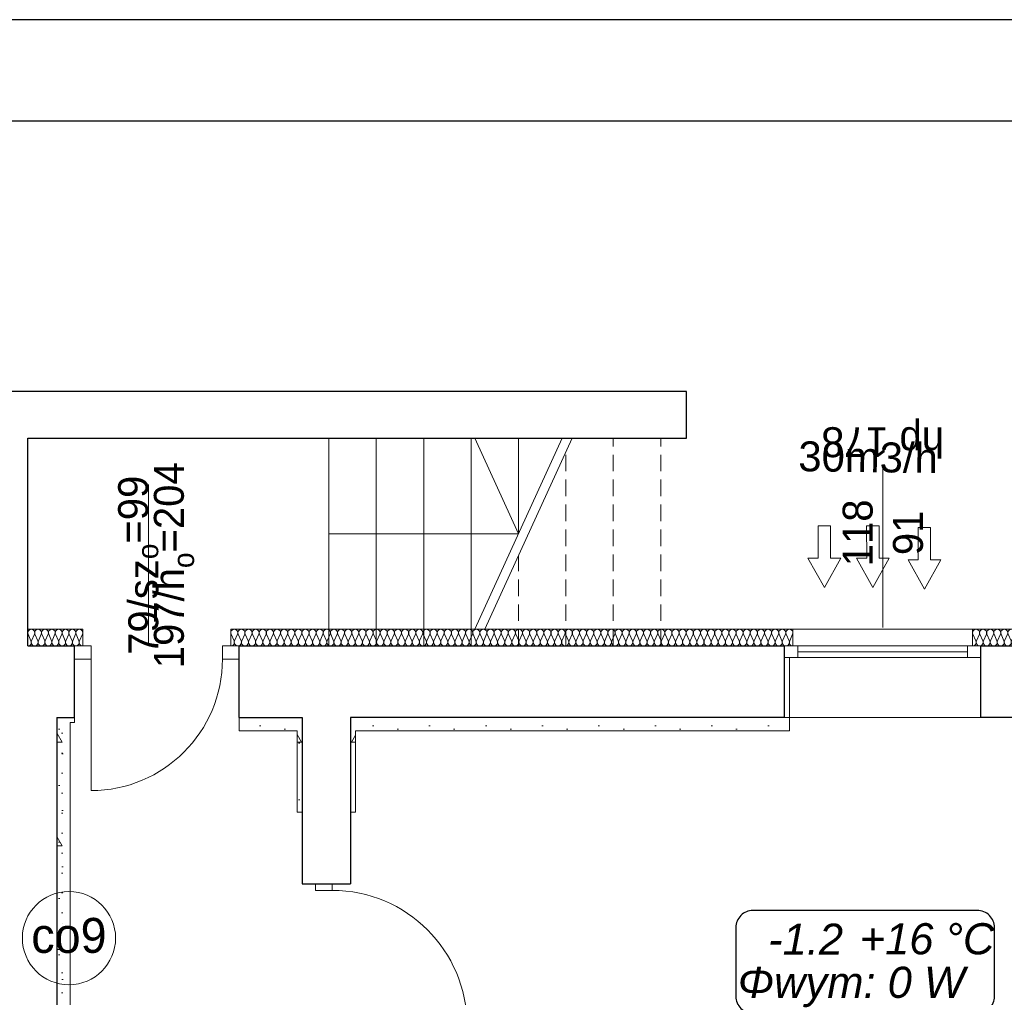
# Model space of a CAD drawing. Header units: millimetres. Extents: x -17429 to 155243, y -2908 to 188569.
# Tile 6 of 113: x -10635 to -4715, y 20913 to 26792. Entities that reach past the tile are written whole.
import ezdxf
from ezdxf.lldxf.tags import DXFTag

# ---------------------------------------------------------------- set-up
doc = ezdxf.new("R2010")
doc.units = ezdxf.units.MM
doc.header["$MEASUREMENT"] = 0
doc.linetypes.add('Krawędzie ukryte', pattern=[150, 100, -50])
doc.layers.get('0').update_dxf_attribs({"lineweight": 5})
for name, color, linetype in [('#opisy', 7, 'Continuous'), ('#podkład', 252, 'Continuous'), ('_TABELA', 7, 'Continuous'), ('Arch ocieplenie', 252, 'Continuous'), ('IS_Grafika', 7, 'SOLID'), ('IS_Text_Konstrukcji', 7, 'Continuous')]:
    doc.layers.add(name, color=color, linetype=linetype)
for name, color, linetype, lineweight in [('#piony', 7, 'Continuous', 5), ('Arch ocieplenie_Nr_Pióra__21', 252, 'Continuous', 13), ('INWENT OPISY_Nr_Pióra__21', 252, 'Continuous', 13), ('INWENT. DRZWI_Nr_Pióra__21', 7, 'Continuous', 13), ('INWENT. OKNA_Nr_Pióra__5', 7, 'Continuous', 13), ('INWENT.ŚCIANY_Nr_Pióra__1', 252, 'Continuous', 25), ('INWENT.ŚCIANY_Nr_Pióra__21', 7, 'Continuous', 13), ('Istniejące schody_Nr_Pióra__21', 7, 'Continuous', 13)]:
    doc.layers.add(name, color=color, linetype=linetype, lineweight=lineweight)
doc.layers.add('arch izolacje_Nr_Pióra__3', color=7, linetype='Continuous', lineweight=13, true_color=0xff6600)
doc.layers.add('Arch ocieplenie_Nr_Pióra__22', color=7, linetype='Continuous', lineweight=9, true_color=0x7f7f7f)
doc.styles.add('ARIAL', font='arial.ttf', dxfattribs={"width": 0.75})
doc.styles.add('GENERATED_STYLE_2', font='txt')
doc.styles.add('MtXpl_Arial', font='txt', dxfattribs={"height": 0.2})
doc.styles.get("Standard").update_dxf_attribs({"font": 'arial.ttf', "bigfont": 'BIGFONT.SHX'})
tags = doc.linetypes.add('SOLID', pattern=[10, 10, 0]).pattern_tags.tags
tags[6:7] = [DXFTag(74, 4), DXFTag(75, 0), DXFTag(340, '0'), DXFTag(46, 0.0), DXFTag(50, 0.0), DXFTag(44, 0.0), DXFTag(45, 0.0)]
tags[4:5] = [DXFTag(74, 4), DXFTag(75, 0), DXFTag(340, '0'), DXFTag(46, 0.0), DXFTag(50, 0.0), DXFTag(44, 0.0), DXFTag(45, 0.0)]
pattern_1 = [(0, (0, 0), (0, 623.538), [60, -300]), (0, (180, 311.8), (0, 623.538), [60, -300]), (60, (0, 0), (-540, 311.769), [60, -300]), (60, (360, 0), (-540, 311.769), [60, -300]), (120, (60, 0), (540, 311.769), [60, -300]), (120, (420, 0), (540, 311.769), [60, -300]), (0, (0, 60), (0, 120), [0, -120, 0, -180]), (45, (60, 60), (-84.8528, 84.8528), [0, -90, 0, -150])]

# ---------------------------------------------------------------- blocks, each defined once
blk = doc.blocks.new('Izolacja cieplna 14_57', base_point=(-9365.9, 23025.9))
at = {"layer": 'Arch ocieplenie_Nr_Pióra__22', "linetype": 'Continuous'}
for p, q in [((-9364.1, 23096.1), (-9346.3, 23055.7)), ((-9342.7, 23055.7), (-9324.9, 23096.1)), ((-9321.3, 23096.1), (-9303.6, 23055.7)), ((-9300, 23055.7), (-9282.2, 23096.1)), ((-9278.6, 23096.1), (-9260.8, 23055.7)), ((-9257.2, 23055.7), (-9239.4, 23096.1)), ((-9235.8, 23096.1), (-9218, 23055.7)), ((-9214.4, 23055.7), (-9196.6, 23096.1)), ((-9193, 23096.1), (-9175.2, 23055.7)), ((-9171.6, 23055.7), (-9153.8, 23096.1)), ((-9150.2, 23096.1), (-9132.4, 23055.7)), ((-9128.8, 23055.7), (-9111, 23096.1)), ((-9107.4, 23096.1), (-9089.6, 23055.7)), ((-9086, 23055.7), (-9068.2, 23096.1)), ((-9064.6, 23096.1), (-9046.8, 23055.7)), ((-9043.2, 23055.7), (-9025.4, 23096.1)), ((-9021.9, 23096.1), (-9004.1, 23055.7)), ((-9000.5, 23055.7), (-8982.7, 23096.1)), ((-8979.1, 23096.1), (-8961.3, 23055.7)), ((-8957.7, 23055.7), (-8939.9, 23096.1)), ((-8936.3, 23096.1), (-8918.5, 23055.7)), ((-8914.9, 23055.7), (-8897.1, 23096.1)), ((-8893.5, 23096.1), (-8875.7, 23055.7)), ((-8872.1, 23055.7), (-8854.3, 23096.1)), ((-8850.7, 23096.1), (-8832.9, 23055.7)), ((-8829.3, 23055.7), (-8811.5, 23096.1)), ((-8807.9, 23096.1), (-8790.1, 23055.7)), ((-8786.5, 23055.7), (-8768.7, 23096.1)), ((-8765.1, 23096.1), (-8747.3, 23055.7)), ((-8743.8, 23055.7), (-8726, 23096.1)), ((-8722.4, 23096.1), (-8704.6, 23055.7)), ((-8701, 23055.7), (-8683.2, 23096.1)), ((-8679.6, 23096.1), (-8661.8, 23055.7)), ((-8658.2, 23055.7), (-8640.4, 23096.1)), ((-8636.8, 23096.1), (-8619, 23055.7)), ((-8615.4, 23055.7), (-8597.6, 23096.1)), ((-8594, 23096.1), (-8576.2, 23055.7)), ((-8572.6, 23055.7), (-8554.8, 23096.1)), ((-8551.2, 23096.1), (-8533.4, 23055.7)), ((-8529.8, 23055.7), (-8512, 23096.1)), ((-8508.4, 23096.1), (-8490.6, 23055.7)), ((-8487, 23055.7), (-8469.2, 23096.1)), ((-8465.7, 23096.1), (-8447.9, 23055.7)), ((-8444.3, 23055.7), (-8426.5, 23096.1)), ((-8422.9, 23096.1), (-8405.1, 23055.7)), ((-8401.5, 23055.7), (-8383.7, 23096.1)), ((-8380.1, 23096.1), (-8362.3, 23055.7)), ((-8358.7, 23055.7), (-8340.9, 23096.1)), ((-8337.3, 23096.1), (-8319.5, 23055.7)), ((-8315.9, 23055.7), (-8298.1, 23096.1)), ((-8294.5, 23096.1), (-8276.7, 23055.7)), ((-8273.1, 23055.7), (-8255.3, 23096.1)), ((-8251.7, 23096.1), (-8233.9, 23055.7)), ((-8230.3, 23055.7), (-8212.5, 23096.1)), ((-8208.9, 23096.1), (-8191.1, 23055.7)), ((-8187.6, 23055.7), (-8169.8, 23096.1)), ((-8166.2, 23096.1), (-8148.4, 23055.7)), ((-8144.8, 23055.7), (-8127, 23096.1)), ((-8123.4, 23096.1), (-8105.6, 23055.7)), ((-8102, 23055.7), (-8084.2, 23096.1)), ((-8080.6, 23096.1), (-8062.8, 23055.7)), ((-8059.2, 23055.7), (-8041.4, 23096.1)), ((-8037.8, 23096.1), (-8020, 23055.7)), ((-8016.4, 23055.7), (-7998.6, 23096.1)), ((-7995, 23096.1), (-7977.2, 23055.7)), ((-7973.6, 23055.7), (-7955.8, 23096.1)), ((-7952.2, 23096.1), (-7934.4, 23055.7)), ((-7930.8, 23055.7), (-7913, 23096.1)), ((-7909.4, 23096.1), (-7891.7, 23055.7)), ((-7888.1, 23055.7), (-7870.3, 23096.1)), ((-7866.7, 23096.1), (-7848.9, 23055.7)), ((-7845.3, 23055.7), (-7827.5, 23096.1)), ((-7823.9, 23096.1), (-7806.1, 23055.7)), ((-7802.5, 23055.7), (-7784.7, 23096.1)), ((-7781.1, 23096.1), (-7763.3, 23055.7)), ((-7759.7, 23055.7), (-7741.9, 23096.1)), ((-7738.3, 23096.1), (-7720.5, 23055.7)), ((-7716.9, 23055.7), (-7699.1, 23096.1)), ((-7695.5, 23096.1), (-7677.7, 23055.7)), ((-7674.1, 23055.7), (-7656.3, 23096.1)), ((-7652.7, 23096.1), (-7634.9, 23055.7)), ((-7631.3, 23055.7), (-7613.6, 23096.1)), ((-7610, 23096.1), (-7592.2, 23055.7)), ((-7588.6, 23055.7), (-7570.8, 23096.1)), ((-7567.2, 23096.1), (-7549.4, 23055.7)), ((-7545.8, 23055.7), (-7528, 23096.1)), ((-7524.4, 23096.1), (-7506.6, 23055.7)), ((-7503, 23055.7), (-7485.2, 23096.1)), ((-7481.6, 23096.1), (-7463.8, 23055.7)), ((-7460.2, 23055.7), (-7442.4, 23096.1)), ((-7438.8, 23096.1), (-7421, 23055.7)), ((-7417.4, 23055.7), (-7399.6, 23096.1)), ((-7396, 23096.1), (-7378.2, 23055.7)), ((-7374.6, 23055.7), (-7356.8, 23096.1)), ((-7353.2, 23096.1), (-7335.4, 23055.7)), ((-7331.9, 23055.7), (-7314.1, 23096.1)), ((-7310.5, 23096.1), (-7292.7, 23055.7)), ((-7289.1, 23055.7), (-7271.3, 23096.1)), ((-7267.7, 23096.1), (-7249.9, 23055.7)), ((-7246.3, 23055.7), (-7228.5, 23096.1)), ((-7224.9, 23096.1), (-7207.1, 23055.7)), ((-7203.5, 23055.7), (-7185.7, 23096.1)), ((-7182.1, 23096.1), (-7164.3, 23055.7)), ((-7160.7, 23055.7), (-7142.9, 23096.1)), ((-7139.3, 23096.1), (-7121.5, 23055.7)), ((-7117.9, 23055.7), (-7100.1, 23096.1)), ((-7096.5, 23096.1), (-7078.7, 23055.7)), ((-7075.1, 23055.7), (-7057.3, 23096.1)), ((-7053.8, 23096.1), (-7036, 23055.7)), ((-7032.4, 23055.7), (-7014.6, 23096.1)), ((-7011, 23096.1), (-6993.2, 23055.7)), ((-6989.6, 23055.7), (-6971.8, 23096.1)), ((-6968.2, 23096.1), (-6950.4, 23055.7)), ((-6946.8, 23055.7), (-6929, 23096.1)), ((-6925.4, 23096.1), (-6907.6, 23055.7)), ((-6904, 23055.7), (-6886.2, 23096.1)), ((-6882.6, 23096.1), (-6864.8, 23055.7)), ((-6861.2, 23055.7), (-6843.4, 23096.1)), ((-6839.8, 23096.1), (-6822, 23055.7)), ((-6818.4, 23055.7), (-6800.6, 23096.1)), ((-6797, 23096.1), (-6779.2, 23055.7)), ((-6775.7, 23055.7), (-6757.9, 23096.1)), ((-6754.3, 23096.1), (-6736.5, 23055.7)), ((-6732.9, 23055.7), (-6715.1, 23096.1)), ((-6711.5, 23096.1), (-6693.7, 23055.7)), ((-6690.1, 23055.7), (-6672.3, 23096.1)), ((-6668.7, 23096.1), (-6650.9, 23055.7)), ((-6647.3, 23055.7), (-6629.5, 23096.1)), ((-6625.9, 23096.1), (-6608.1, 23055.7)), ((-6604.5, 23055.7), (-6586.7, 23096.1)), ((-6583.1, 23096.1), (-6565.3, 23055.7)), ((-6561.7, 23055.7), (-6543.9, 23096.1)), ((-6540.3, 23096.1), (-6522.5, 23055.7)), ((-6518.9, 23055.7), (-6501.1, 23096.1)), ((-6497.6, 23096.1), (-6479.8, 23055.7)), ((-6476.2, 23055.7), (-6458.4, 23096.1)), ((-6454.8, 23096.1), (-6437, 23055.7)), ((-6433.4, 23055.7), (-6415.6, 23096.1)), ((-6412, 23096.1), (-6394.2, 23055.7)), ((-6390.6, 23055.7), (-6372.8, 23096.1)), ((-6369.2, 23096.1), (-6351.4, 23055.7)), ((-6347.8, 23055.7), (-6330, 23096.1)), ((-6326.4, 23096.1), (-6308.6, 23055.7)), ((-6305, 23055.7), (-6287.2, 23096.1)), ((-6283.6, 23096.1), (-6265.8, 23055.7)), ((-6262.2, 23055.7), (-6244.4, 23096.1)), ((-6240.8, 23096.1), (-6223, 23055.7)), ((-6219.5, 23055.7), (-6201.7, 23096.1)), ((-6198.1, 23096.1), (-6180.3, 23055.7)), ((-6176.7, 23055.7), (-6158.9, 23096.1)), ((-6155.3, 23096.1), (-6137.5, 23055.7)), ((-6133.9, 23055.7), (-6116.1, 23096.1)), ((-6112.5, 23096.1), (-6094.7, 23055.7)), ((-6091.1, 23055.7), (-6073.3, 23096.1)), ((-6069.7, 23096.1), (-6051.9, 23055.7)), ((-6048.3, 23055.7), (-6030.5, 23096.1)), ((-6026.9, 23096.1), (-6009.1, 23055.7)), ((-6005.5, 23055.7), (-5987.7, 23096.1))]:
    blk.add_line(p, q, dxfattribs=at)
for centre, start_param, end_param in [((-9344.5, 23104.6), 5.870392, 9.837571), ((-9301.8, 23104.6), 5.870392, 9.837571), ((-9259, 23104.6), 5.870392, 9.837571), ((-9216.2, 23104.6), 5.870392, 9.837571), ((-9173.4, 23104.6), 5.870392, 9.837571), ((-9130.6, 23104.6), 5.870392, 9.837571), ((-9087.8, 23104.6), 5.870392, 9.837571), ((-9045, 23104.6), 5.870392, 9.837571), ((-9002.3, 23104.6), 5.870392, 9.837571), ((-8959.5, 23104.6), 5.870392, 9.837571), ((-8916.7, 23104.6), 5.870392, 9.837571), ((-8873.9, 23104.6), 5.870392, 9.837571), ((-8831.1, 23104.6), 5.870392, 9.837571), ((-8788.3, 23104.6), 5.870392, 9.837571), ((-8745.6, 23104.6), 5.870392, 9.837571), ((-8702.8, 23104.6), 5.870392, 9.837571), ((-8660, 23104.6), 5.870392, 9.837571), ((-8617.2, 23104.6), 5.870392, 9.837571), ((-8574.4, 23104.6), 5.870392, 9.837571), ((-8531.6, 23104.6), 5.870392, 9.837571), ((-8488.8, 23104.6), 5.870392, 9.837571), ((-8446.1, 23104.6), 5.870392, 9.837571), ((-8403.3, 23104.6), 5.870392, 9.837571), ((-8360.5, 23104.6), 5.870392, 9.837571), ((-8317.7, 23104.6), 5.870392, 9.837571), ((-8274.9, 23104.6), 5.870392, 9.837571), ((-8232.1, 23104.6), 5.870392, 9.837571), ((-8189.3, 23104.6), 5.870392, 9.837571), ((-8146.6, 23104.6), 5.870392, 9.837571), ((-8103.8, 23104.6), 5.870392, 9.837571), ((-8061, 23104.6), 5.870392, 9.837571), ((-8018.2, 23104.6), 5.870392, 9.837571), ((-7975.4, 23104.6), 5.870392, 9.837571), ((-7932.6, 23104.6), 5.870392, 9.837571), ((-7889.9, 23104.6), 5.870392, 9.837571), ((-7847.1, 23104.6), 5.870392, 9.837571), ((-7804.3, 23104.6), 5.870392, 9.837571), ((-7761.5, 23104.6), 5.870392, 9.837571), ((-7718.7, 23104.6), 5.870392, 9.837571), ((-7675.9, 23104.6), 5.870392, 9.837571), ((-7633.1, 23104.6), 5.870392, 9.837571), ((-7590.4, 23104.6), 5.870392, 9.837571), ((-7547.6, 23104.6), 5.870392, 9.837571), ((-7504.8, 23104.6), 5.870392, 9.837571), ((-7462, 23104.6), 5.870392, 9.837571), ((-7419.2, 23104.6), 5.870392, 9.837571), ((-7376.4, 23104.6), 5.870392, 9.837571), ((-7333.7, 23104.6), 5.870392, 9.837571), ((-7290.9, 23104.6), 5.870392, 9.837571), ((-7248.1, 23104.6), 5.870392, 9.837571), ((-7205.3, 23104.6), 5.870392, 9.837571), ((-7162.5, 23104.6), 5.870392, 9.837571), ((-7119.7, 23104.6), 5.870392, 9.837571), ((-7076.9, 23104.6), 5.870392, 9.837571), ((-7034.2, 23104.6), 5.870392, 9.837571), ((-6991.4, 23104.6), 5.870392, 9.837571), ((-6948.6, 23104.6), 5.870392, 9.837571), ((-6905.8, 23104.6), 5.870392, 9.837571), ((-6863, 23104.6), 5.870392, 9.837571), ((-6820.2, 23104.6), 5.870392, 9.837571), ((-6777.4, 23104.6), 5.870392, 9.837571), ((-6734.7, 23104.6), 5.870392, 9.837571), ((-6691.9, 23104.6), 5.870392, 9.837571), ((-6649.1, 23104.6), 5.870392, 9.837571), ((-6606.3, 23104.6), 5.870392, 9.837571), ((-6563.5, 23104.6), 5.870392, 9.837571), ((-6520.7, 23104.6), 5.870392, 9.837571), ((-6478, 23104.6), 5.870392, 9.837571), ((-6435.2, 23104.6), 5.870392, 9.837571), ((-6392.4, 23104.6), 5.870392, 9.837571), ((-6349.6, 23104.6), 5.870392, 9.837571), ((-6306.8, 23104.6), 5.870392, 9.837571), ((-6264, 23104.6), 5.870392, 9.837571), ((-6221.2, 23104.6), 5.870392, 9.837571), ((-6178.5, 23104.6), 5.870392, 9.837571), ((-6135.7, 23104.6), 5.870392, 9.837571), ((-6092.9, 23104.6), 5.870392, 9.837571), ((-6050.1, 23104.6), 5.870392, 9.837571), ((-6007.3, 23104.6), 5.870392, 9.837571), ((-9365.9, 23047.1), 4.712389, 6.695979), ((-9323.1, 23047.1), 2.7288, 6.695979), ((-9280.4, 23047.1), 2.7288, 6.695979), ((-9237.6, 23047.1), 2.7288, 6.695979), ((-9194.8, 23047.1), 2.7288, 6.695979), ((-9152, 23047.1), 2.7288, 6.695979), ((-9109.2, 23047.1), 2.7288, 6.695979), ((-9066.4, 23047.1), 2.7288, 6.695979), ((-9023.7, 23047.1), 2.7288, 6.695979), ((-8980.9, 23047.1), 2.7288, 6.695979), ((-8938.1, 23047.1), 2.7288, 6.695979), ((-8895.3, 23047.1), 2.7288, 6.695979), ((-8852.5, 23047.1), 2.7288, 6.695979), ((-8809.7, 23047.1), 2.7288, 6.695979), ((-8766.9, 23047.1), 2.7288, 6.695979), ((-8724.2, 23047.1), 2.7288, 6.695979), ((-8681.4, 23047.1), 2.7288, 6.695979), ((-8638.6, 23047.1), 2.7288, 6.695979), ((-8595.8, 23047.1), 2.7288, 6.695979), ((-8553, 23047.1), 2.7288, 6.695979), ((-8510.2, 23047.1), 2.7288, 6.695979), ((-8467.5, 23047.1), 2.7288, 6.695979), ((-8424.7, 23047.1), 2.7288, 6.695979), ((-8381.9, 23047.1), 2.7288, 6.695979), ((-8339.1, 23047.1), 2.7288, 6.695979), ((-8296.3, 23047.1), 2.7288, 6.695979), ((-8253.5, 23047.1), 2.7288, 6.695979), ((-8210.7, 23047.1), 2.7288, 6.695979), ((-8168, 23047.1), 2.7288, 6.695979), ((-8125.2, 23047.1), 2.7288, 6.695979), ((-8082.4, 23047.1), 2.7288, 6.695979), ((-8039.6, 23047.1), 2.7288, 6.695979), ((-7996.8, 23047.1), 2.7288, 6.695979), ((-7954, 23047.1), 2.7288, 6.695979), ((-7911.2, 23047.1), 2.7288, 6.695979), ((-7868.5, 23047.1), 2.7288, 6.695979), ((-7825.7, 23047.1), 2.7288, 6.695979), ((-7782.9, 23047.1), 2.7288, 6.695979), ((-7740.1, 23047.1), 2.7288, 6.695979), ((-7697.3, 23047.1), 2.7288, 6.695979), ((-7654.5, 23047.1), 2.7288, 6.695979), ((-7611.8, 23047.1), 2.7288, 6.695979), ((-7569, 23047.1), 2.7288, 6.695979), ((-7526.2, 23047.1), 2.7288, 6.695979), ((-7483.4, 23047.1), 2.7288, 6.695979), ((-7440.6, 23047.1), 2.7288, 6.695979), ((-7397.8, 23047.1), 2.7288, 6.695979), ((-7355, 23047.1), 2.7288, 6.695979), ((-7312.3, 23047.1), 2.7288, 6.695979), ((-7269.5, 23047.1), 2.7288, 6.695979), ((-7226.7, 23047.1), 2.7288, 6.695979), ((-7183.9, 23047.1), 2.7288, 6.695979), ((-7141.1, 23047.1), 2.7288, 6.695979), ((-7098.3, 23047.1), 2.7288, 6.695979), ((-7055.6, 23047.1), 2.7288, 6.695979), ((-7012.8, 23047.1), 2.7288, 6.695979), ((-6970, 23047.1), 2.7288, 6.695979), ((-6927.2, 23047.1), 2.7288, 6.695979), ((-6884.4, 23047.1), 2.7288, 6.695979), ((-6841.6, 23047.1), 2.7288, 6.695979), ((-6798.8, 23047.1), 2.7288, 6.695979), ((-6756.1, 23047.1), 2.7288, 6.695979), ((-6713.3, 23047.1), 2.7288, 6.695979), ((-6670.5, 23047.1), 2.7288, 6.695979), ((-6627.7, 23047.1), 2.7288, 6.695979), ((-6584.9, 23047.1), 2.7288, 6.695979), ((-6542.1, 23047.1), 2.7288, 6.695979), ((-6499.3, 23047.1), 2.7288, 6.695979), ((-6456.6, 23047.1), 2.7288, 6.695979), ((-6413.8, 23047.1), 2.7288, 6.695979), ((-6371, 23047.1), 2.7288, 6.695979), ((-6328.2, 23047.1), 2.7288, 6.695979), ((-6285.4, 23047.1), 2.7288, 6.695979), ((-6242.6, 23047.1), 2.7288, 6.695979), ((-6199.9, 23047.1), 2.7288, 6.695979), ((-6157.1, 23047.1), 2.7288, 6.695979), ((-6114.3, 23047.1), 2.7288, 6.695979), ((-6071.5, 23047.1), 2.7288, 6.695979), ((-6028.7, 23047.1), 2.7288, 6.695979), ((-5985.9, 23047.1), 2.7288, 4.712389)]:
    blk.add_ellipse(centre, major_axis=(21.4, 0), ratio=0.994176, start_param=start_param, end_param=end_param, dxfattribs=at)
blk = doc.blocks.new('Izolacja cieplna 14_58', base_point=(-10585.9, 23025.9))
at = {"layer": 'Arch ocieplenie_Nr_Pióra__22', "linetype": 'Continuous'}
for p, q in [((-10584.2, 23096.1), (-10567, 23055.7)), ((-10563.6, 23055.7), (-10546.4, 23096.1)), ((-10542.9, 23096.1), (-10525.8, 23055.7)), ((-10522.3, 23055.7), (-10505.2, 23096.1)), ((-10501.7, 23096.1), (-10484.5, 23055.7)), ((-10481.1, 23055.7), (-10463.9, 23096.1)), ((-10460.4, 23096.1), (-10443.3, 23055.7)), ((-10439.8, 23055.7), (-10422.7, 23096.1)), ((-10419.2, 23096.1), (-10402, 23055.7)), ((-10398.6, 23055.7), (-10381.4, 23096.1)), ((-10377.9, 23096.1), (-10360.8, 23055.7)), ((-10357.3, 23055.7), (-10340.2, 23096.1)), ((-10336.7, 23096.1), (-10319.5, 23055.7)), ((-10316.1, 23055.7), (-10298.9, 23096.1)), ((-10295.4, 23096.1), (-10278.3, 23055.7)), ((-10274.8, 23055.7), (-10257.7, 23096.1))]:
    blk.add_line(p, q, dxfattribs=at)
for centre, start_param, end_param in [((-10565.3, 23104.6), 4.299595, 8.266775), ((-10524.1, 23104.6), 4.299595, 8.266775), ((-10482.8, 23104.6), 4.299595, 8.266775), ((-10441.6, 23104.6), 4.299595, 8.266775), ((-10400.3, 23104.6), 4.299595, 8.266775), ((-10359.1, 23104.6), 4.299595, 8.266775), ((-10317.8, 23104.6), 4.299595, 8.266775), ((-10276.6, 23104.6), 4.299595, 8.266775), ((-10585.9, 23047.1), 3.141593, 5.125182), ((-10544.7, 23047.1), 1.158004, 5.125183), ((-10503.4, 23047.1), 1.158004, 5.125183), ((-10462.2, 23047.1), 1.158004, 5.125183), ((-10420.9, 23047.1), 1.158004, 5.125183), ((-10379.7, 23047.1), 1.158004, 5.125183), ((-10338.4, 23047.1), 1.158004, 5.125183), ((-10297.2, 23047.1), 1.158004, 5.125183), ((-10255.9, 23047.1), 1.158004, 3.141593)]:
    blk.add_ellipse(centre, major_axis=(0, 21.3), ratio=0.969776, start_param=start_param, end_param=end_param, dxfattribs=at)
blk = doc.blocks.new('Izolacja cieplna 14_59', base_point=(-4905.9, 23025.9))
at = {"layer": 'Arch ocieplenie_Nr_Pióra__22', "linetype": 'Continuous'}
for p, q in [((-4904.2, 23096.1), (-4886.6, 23055.7)), ((-4883, 23055.7), (-4865.4, 23096.1)), ((-4861.8, 23096.1), (-4844.2, 23055.7)), ((-4840.7, 23055.7), (-4823.1, 23096.1)), ((-4819.5, 23096.1), (-4801.9, 23055.7)), ((-4798.4, 23055.7), (-4780.8, 23096.1)), ((-4777.2, 23096.1), (-4759.6, 23055.7)), ((-4756.1, 23055.7), (-4738.5, 23096.1)), ((-4734.9, 23096.1), (-4717.3, 23055.7)), ((-4713.8, 23055.7), (-4696.2, 23096.1)), ((-4692.6, 23096.1), (-4675, 23055.7)), ((-4671.5, 23055.7), (-4653.9, 23096.1)), ((-4650.3, 23096.1), (-4632.7, 23055.7)), ((-4629.2, 23055.7), (-4611.6, 23096.1)), ((-4608, 23096.1), (-4590.4, 23055.7)), ((-4586.8, 23055.7), (-4569.2, 23096.1)), ((-4565.7, 23096.1), (-4548.1, 23055.7)), ((-4544.5, 23055.7), (-4526.9, 23096.1)), ((-4523.4, 23096.1), (-4505.8, 23055.7)), ((-4502.2, 23055.7), (-4484.6, 23096.1)), ((-4481.1, 23096.1), (-4463.5, 23055.7)), ((-4459.9, 23055.7), (-4442.3, 23096.1)), ((-4438.8, 23096.1), (-4421.2, 23055.7)), ((-4417.6, 23055.7), (-4400, 23096.1)), ((-4396.5, 23096.1), (-4378.9, 23055.7)), ((-4375.3, 23055.7), (-4357.7, 23096.1)), ((-4354.2, 23096.1), (-4336.6, 23055.7)), ((-4333, 23055.7), (-4315.4, 23096.1)), ((-4311.8, 23096.1), (-4294.2, 23055.7)), ((-4290.7, 23055.7), (-4273.1, 23096.1)), ((-4269.5, 23096.1), (-4251.9, 23055.7)), ((-4248.4, 23055.7), (-4230.8, 23096.1)), ((-4227.2, 23096.1), (-4209.6, 23055.7)), ((-4206.1, 23055.7), (-4188.5, 23096.1)), ((-4184.9, 23096.1), (-4167.3, 23055.7)), ((-4163.8, 23055.7), (-4146.2, 23096.1)), ((-4142.6, 23096.1), (-4125, 23055.7)), ((-4121.5, 23055.7), (-4103.9, 23096.1)), ((-4100.3, 23096.1), (-4082.7, 23055.7)), ((-4079.2, 23055.7), (-4061.6, 23096.1)), ((-4058, 23096.1), (-4040.4, 23055.7)), ((-4036.8, 23055.7), (-4019.2, 23096.1)), ((-4015.7, 23096.1), (-3998.1, 23055.7)), ((-3994.5, 23055.7), (-3976.9, 23096.1)), ((-3973.4, 23096.1), (-3955.8, 23055.7)), ((-3952.2, 23055.7), (-3934.6, 23096.1)), ((-3931.1, 23096.1), (-3913.5, 23055.7)), ((-3909.9, 23055.7), (-3892.3, 23096.1)), ((-3888.8, 23096.1), (-3871.2, 23055.7)), ((-3867.6, 23055.7), (-3850, 23096.1)), ((-3846.5, 23096.1), (-3828.9, 23055.7)), ((-3825.3, 23055.7), (-3807.7, 23096.1))]:
    blk.add_line(p, q, dxfattribs=at)
for centre, start_param, end_param in [((-4884.8, 23104.6), 4.299595, 8.266775), ((-4842.5, 23104.6), 4.299595, 8.266775), ((-4800.2, 23104.6), 4.299595, 8.266775), ((-4757.9, 23104.6), 4.299595, 8.266775), ((-4715.5, 23104.6), 4.299595, 8.266775), ((-4673.2, 23104.6), 4.299595, 8.266775), ((-4630.9, 23104.6), 4.299595, 8.266775), ((-4588.6, 23104.6), 4.299595, 8.266775), ((-4546.3, 23104.6), 4.299595, 8.266775), ((-4504, 23104.6), 4.299595, 8.266775), ((-4461.7, 23104.6), 4.299595, 8.266775), ((-4419.4, 23104.6), 4.299595, 8.266775), ((-4377.1, 23104.6), 4.299595, 8.266775), ((-4334.8, 23104.6), 4.299595, 8.266775), ((-4292.5, 23104.6), 4.299595, 8.266775), ((-4250.2, 23104.6), 4.299595, 8.266775), ((-4207.9, 23104.6), 4.299595, 8.266775), ((-4165.5, 23104.6), 4.299595, 8.266775), ((-4123.2, 23104.6), 4.299595, 8.266775), ((-4080.9, 23104.6), 4.299595, 8.266775), ((-4038.6, 23104.6), 4.299595, 8.266775), ((-3996.3, 23104.6), 4.299595, 8.266775), ((-3954, 23104.6), 4.299595, 8.266775), ((-3911.7, 23104.6), 4.299595, 8.266775), ((-3869.4, 23104.6), 4.299595, 8.266775), ((-3827.1, 23104.6), 4.299595, 8.266775), ((-4905.9, 23047.1), 3.141593, 5.125182), ((-4863.6, 23047.1), 1.158004, 5.125183), ((-4821.3, 23047.1), 1.158004, 5.125183), ((-4779, 23047.1), 1.158004, 5.125183), ((-4736.7, 23047.1), 1.158004, 5.125183), ((-4694.4, 23047.1), 1.158004, 5.125183), ((-4652.1, 23047.1), 1.158004, 5.125183), ((-4609.8, 23047.1), 1.158004, 5.125183), ((-4567.5, 23047.1), 1.158004, 5.125183), ((-4525.2, 23047.1), 1.158004, 5.125183), ((-4482.9, 23047.1), 1.158004, 5.125183), ((-4440.5, 23047.1), 1.158004, 5.125183), ((-4398.2, 23047.1), 1.158004, 5.125183), ((-4355.9, 23047.1), 1.158004, 5.125183), ((-4313.6, 23047.1), 1.158004, 5.125183), ((-4271.3, 23047.1), 1.158004, 5.125183), ((-4229, 23047.1), 1.158004, 5.125183), ((-4186.7, 23047.1), 1.158004, 5.125183), ((-4144.4, 23047.1), 1.158004, 5.125183), ((-4102.1, 23047.1), 1.158004, 5.125183), ((-4059.8, 23047.1), 1.158004, 5.125183), ((-4017.5, 23047.1), 1.158004, 5.125183), ((-3975.2, 23047.1), 1.158004, 5.125183), ((-3932.9, 23047.1), 1.158004, 5.125183), ((-3890.5, 23047.1), 1.158004, 5.125183), ((-3848.2, 23047.1), 1.158004, 5.125183), ((-3805.9, 23047.1), 1.158004, 3.141593)]:
    blk.add_ellipse(centre, major_axis=(0, 21.3), ratio=0.994642, start_param=start_param, end_param=end_param, dxfattribs=at)
blk = doc.blocks.new('Ściana_51', base_point=(-10410.9, 22595.9))
at = {"layer": 'Arch ocieplenie_Nr_Pióra__21', "linetype": 'Continuous'}
h = blk.add_hatch(dxfattribs=at)
h.set_pattern_fill('Structural_Concrete', color=256, style=0, pattern_type=2)
h.set_pattern_definition(pattern_1)
h.paths.add_polyline_path([(-10410.9, 22595.9), (-10410.9, 17495.9), (-10330.9, 17525.9), (-10330.9, 22565.9)], flags=0)
for p, q in [((-10410.9, 22595.9), (-10410.9, 17495.9)), ((-10330.9, 17525.9), (-10330.9, 22565.9))]:
    blk.add_line(p, q, dxfattribs=at)
blk = doc.blocks.new('Ściana_52', base_point=(-10410.9, 22595.9))
at = {"layer": 'Arch ocieplenie_Nr_Pióra__21', "linetype": 'Continuous'}
h = blk.add_hatch(dxfattribs=at)
h.set_pattern_fill('Structural_Concrete', color=256, style=0, pattern_type=2)
h.set_pattern_definition(pattern_1)
h.paths.add_polyline_path([(-10330.9, 22565.9), (-10305.9, 22565.9), (-10305.9, 22595.9), (-10410.9, 22595.9)], flags=0)
for p, q in [((-10305.9, 22595.9), (-10410.9, 22595.9)), ((-10330.9, 22565.9), (-10305.9, 22565.9)), ((-10305.9, 22565.9), (-10305.9, 22595.9))]:
    blk.add_line(p, q, dxfattribs=at)
blk = doc.blocks.new('Ściana_53', base_point=(-9315.9, 22595.9))
at = {"layer": 'Arch ocieplenie_Nr_Pióra__21', "linetype": 'Continuous'}
h = blk.add_hatch(dxfattribs=at)
h.set_pattern_fill('Structural_Concrete', color=256, style=0, pattern_type=2)
h.set_pattern_definition(pattern_1)
h.paths.add_polyline_path([(-9315.9, 22515.9), (-8965.9, 22515.9), (-8935.9, 22595.9), (-9315.9, 22595.9)], flags=0)
for p, q in [((-8935.9, 22595.9), (-9315.9, 22595.9)), ((-9315.9, 22595.9), (-9315.9, 22515.9)), ((-9315.9, 22515.9), (-8965.9, 22515.9))]:
    blk.add_line(p, q, dxfattribs=at)
blk = doc.blocks.new('Ściana_54', base_point=(-8645.9, 22595.9))
at = {"layer": 'Arch ocieplenie_Nr_Pióra__21', "linetype": 'Continuous'}
h = blk.add_hatch(dxfattribs=at)
h.set_pattern_fill('Structural_Concrete', color=256, style=0, pattern_type=2)
h.set_pattern_definition(pattern_1)
h.paths.add_polyline_path([(-8615.9, 22515.9), (-6005.9, 22515.9), (-6035.9, 22595.9), (-8645.9, 22595.9)], flags=0)
for p, q in [((-6035.9, 22595.9), (-8645.9, 22595.9)), ((-8615.9, 22515.9), (-6005.9, 22515.9))]:
    blk.add_line(p, q, dxfattribs=at)
blk = doc.blocks.new('Ściana_55', base_point=(-8935.9, 22595.9))
at = {"layer": 'Arch ocieplenie_Nr_Pióra__21', "linetype": 'Continuous'}
h = blk.add_hatch(dxfattribs=at)
h.set_pattern_fill('Structural_Concrete', color=256, style=0, pattern_type=2)
h.set_pattern_definition(pattern_1)
h.paths.add_polyline_path([(-8965.9, 22515.9), (-8965.9, 22025.9), (-8935.9, 22025.9), (-8935.9, 22595.9)], flags=0)
for p, q in [((-8935.9, 22025.9), (-8935.9, 22595.9)), ((-8965.9, 22515.9), (-8965.9, 22025.9)), ((-8965.9, 22025.9), (-8935.9, 22025.9))]:
    blk.add_line(p, q, dxfattribs=at)
blk = doc.blocks.new('Ściana_56', base_point=(-8645.9, 22595.9))
at = {"layer": 'Arch ocieplenie_Nr_Pióra__21', "linetype": 'Continuous'}
h = blk.add_hatch(dxfattribs=at)
h.set_pattern_fill('Structural_Concrete', color=256, style=0, pattern_type=2)
h.set_pattern_definition(pattern_1)
h.paths.add_polyline_path([(-8645.9, 22595.9), (-8645.9, 22025.9), (-8615.9, 22025.9), (-8615.9, 22515.9)], flags=0)
for p, q in [((-8645.9, 22595.9), (-8645.9, 22025.9)), ((-8615.9, 22025.9), (-8615.9, 22515.9)), ((-8645.9, 22025.9), (-8615.9, 22025.9))]:
    blk.add_line(p, q, dxfattribs=at)
blk = doc.blocks.new('Ściana_57', base_point=(-6035.9, 22595.9))
at = {"layer": 'Arch ocieplenie_Nr_Pióra__21', "linetype": 'Continuous'}
h = blk.add_hatch(dxfattribs=at)
h.set_pattern_fill('Structural_Concrete', color=256, style=0, pattern_type=2)
h.set_pattern_definition(pattern_1)
h.paths.add_polyline_path([(-6005.9, 22515.9), (-6005.9, 22955.9), (-6035.9, 22955.9), (-6035.9, 22595.9)], flags=0)
for p, q in [((-6005.9, 22955.9), (-6035.9, 22955.9)), ((-6035.9, 22955.9), (-6035.9, 22595.9)), ((-6005.9, 22515.9), (-6005.9, 22955.9))]:
    blk.add_line(p, q, dxfattribs=at)
blk = doc.blocks.new('YGGG')
at = {"layer": 'arch izolacje_Nr_Pióra__3', "color": 252, "linetype": 'Continuous'}
for p, q in [((-10585.9, 23125.9), (-10255.9, 23125.9)), ((-10255.9, 23125.9), (-10255.9, 23025.9)), ((-9365.9, 23125.9), (-5985.9, 23125.9)), ((-9365.9, 23025.9), (-9365.9, 23125.9)), ((5394.1, 23125.9), (-9365.9, 23125.9)), ((-5985.9, 23125.9), (-5985.9, 23025.9)), ((-4905.9, 23025.9), (-4905.9, 23125.9)), ((-4905.9, 23125.9), (-3805.9, 23125.9))]:
    blk.add_line(p, q, dxfattribs=at)
at = {"layer": 'INWENT OPISY_Nr_Pióra__21', "color": 252, "linetype": 'Continuous'}
for p, q in [((-5445.9, 23135.9), (-5445.9, 24105.9)), ((-9860.9, 23025.9), (-9860.9, 23995.9))]:
    blk.add_line(p, q, dxfattribs=at)
at = {"layer": 'INWENT. DRZWI_Nr_Pióra__21', "color": 252, "linetype": 'Continuous'}
for p, q in [((-10205.9, 23025.9), (-10305.9, 23025.9)), ((-10205.9, 22945.9), (-10205.9, 23025.9)), ((-9415.9, 22945.9), (-9415.9, 23025.9)), ((-9415.9, 23025.9), (-9315.9, 23025.9)), ((-10305.9, 22945.9), (-10205.9, 22945.9)), ((-10205.9, 22945.9), (-10205.9, 22155.9)), ((-9315.9, 22945.9), (-9415.9, 22945.9)), ((-8855.9, 21555.9), (-8855.9, 21595.9)), ((-8755.9, 21555.9), (-8855.9, 21555.9)), ((-8755.9, 21555.9), (-8755.9, 21595.9))]:
    blk.add_line(p, q, dxfattribs=at)
for centre, radius, start, end in [((-10205.9, 22945.9), 790, 270, 0), ((-8755.9, 20745.9), 810, 0, 90)]:
    blk.add_arc(centre, radius, start, end, dxfattribs=at)
at = {"layer": 'INWENT. OKNA_Nr_Pióra__5', "color": 252, "linetype": 'Continuous'}
for p, q in [((-6035.9, 23025.9), (-4855.9, 23025.9)), ((-6035.9, 23025.9), (-6035.9, 22955.9)), ((-5955.9, 23025.9), (-5955.9, 22955.9)), ((-5955.9, 22990.9), (-4935.9, 22990.9)), ((-4935.9, 23025.9), (-4935.9, 22955.9)), ((-4855.9, 23025.9), (-4855.9, 22955.9)), ((-4855.9, 22955.9), (-6035.9, 22955.9))]:
    blk.add_line(p, q, dxfattribs=at)
at = {"layer": 'INWENT.ŚCIANY_Nr_Pióra__1', "color": 252, "linetype": 'Continuous'}
for p, q in [((-6625.9, 24555.9), (-10855.9, 24555.9)), ((-6625.9, 24275.9), (-6625.9, 24555.9)), ((-10585.9, 23025.9), (-10585.9, 24275.9)), ((-10585.9, 24275.9), (-6625.9, 24275.9)), ((-10585.9, 23025.9), (-10305.9, 23025.9)), ((-10305.9, 22595.9), (-10305.9, 23025.9)), ((-9315.9, 22595.9), (-9315.9, 23025.9)), ((-9315.9, 23025.9), (-6035.9, 23025.9)), ((-6035.9, 22595.9), (-6035.9, 23025.9)), ((-4855.9, 22595.9), (-4855.9, 23025.9)), ((-4855.9, 23025.9), (-3855.9, 23025.9)), ((-10410.9, 22595.9), (-10410.9, 17495.9)), ((-10410.9, 22595.9), (-10305.9, 22595.9)), ((-9315.9, 22595.9), (-8935.9, 22595.9)), ((-8935.9, 22595.9), (-8935.9, 21595.9)), ((-8645.9, 22595.9), (-8645.9, 21595.9)), ((-6035.9, 22595.9), (-8645.9, 22595.9)), ((-3855.9, 22595.9), (-4855.9, 22595.9)), ((-8935.9, 21595.9), (-8645.9, 21595.9))]:
    blk.add_line(p, q, dxfattribs=at)
at = {"layer": 'INWENT.ŚCIANY_Nr_Pióra__21', "color": 252, "linetype": 'Continuous'}
for p, q in [((-6035.9, 23025.9), (-4855.9, 23025.9)), ((-4855.9, 22595.9), (-6035.9, 22595.9))]:
    blk.add_line(p, q, dxfattribs=at)
at = {"layer": 'Istniejące schody_Nr_Pióra__21', "color": 252, "linetype": 'Continuous'}
for p, q in [((-8775.9, 23025.9), (-8775.9, 24275.9)), ((-8490.9, 23025.9), (-8490.9, 24275.9)), ((-8205.9, 23025.9), (-8205.9, 24275.9)), ((-7920.9, 23025.9), (-7920.9, 24275.9)), ((-7635.9, 23700.9), (-7898.1, 24275.9)), ((-7373.7, 24275.9), (-7898.1, 23125.9)), ((-7313.7, 24275.9), (-7838.1, 23125.9)), ((-7635.9, 23700.9), (-7635.9, 24275.9)), ((-8775.9, 23700.9), (-7635.9, 23700.9))]:
    blk.add_line(p, q, dxfattribs=at)
at = {"layer": 'Istniejące schody_Nr_Pióra__21', "color": 252, "linetype": 'Krawędzie ukryte'}
for p, q in [((-7065.9, 23025.9), (-7065.9, 24275.9)), ((-6780.9, 23025.9), (-6780.9, 24275.9)), ((-7350.9, 23025.9), (-7350.9, 24194.3)), ((-7635.9, 23025.9), (-7635.9, 23569.3))]:
    blk.add_line(p, q, dxfattribs=at)
at = {"layer": 'Arch ocieplenie', "color": 252, "linetype": 'Continuous', "lineweight": 9}
for name, p in [('Izolacja cieplna 14_58', (-10585.9, 23025.9)), ('Izolacja cieplna 14_57', (-9365.9, 23025.9)), ('Izolacja cieplna 14_59', (-4905.9, 23025.9))]:
    blk.add_blockref(name, p, dxfattribs=at)
at = {"layer": 'Arch ocieplenie', "color": 252}
for name, p in [('Ściana_57', (-6035.9, 22595.9)), ('Ściana_51', (-10410.9, 22595.9)), ('Ściana_52', (-10410.9, 22595.9)), ('Ściana_53', (-9315.9, 22595.9)), ('Ściana_55', (-8935.9, 22595.9)), ('Ściana_54', (-8645.9, 22595.9)), ('Ściana_56', (-8645.9, 22595.9))]:
    blk.add_blockref(name, p, dxfattribs=at)
at = {"layer": 'INWENT OPISY_Nr_Pióra__21', "color": 252, "linetype": 'Continuous', "insert": (-5445.9, 24161.1), "char_height": 180, "attachment_point": 2, "rotation": 180, "style": 'GENERATED_STYLE_2'}
blk.add_mtext('{hp 178}', dxfattribs=at)
at = {"layer": 'INWENT OPISY_Nr_Pióra__21', "color": 252, "linetype": 'Continuous', "char_height": 180, "width": 1346.334, "attachment_point": 2, "rotation": 90, "style": 'GENERATED_STYLE_2'}
for s, insert, line_spacing_factor in [('{79/sz\\A1{\\H0.7x;\\S ^ o;}=99\\P197/h\\A1{\\H0.7x;\\S ^ o;}=204}', (-10104.2, 23510.9), 0.308655), ('{118\\P91}', (-5687.1, 23705.9), 1.008452)]:
    blk.add_mtext(s, dxfattribs=dict(at, insert=insert, line_spacing_factor=line_spacing_factor))
blk = doc.blocks.new('gfgf')
at = {"layer": '_TABELA', "color": 7}
for p, q in [((41197.7, 148063.5), (-15802.3, 148063.5)), ((40597.7, 147453.5), (-13302.3, 147453.5))]:
    blk.add_line(p, q, dxfattribs=at)
blk = doc.blocks.new('E210168')
at = {"color": 7, "lineweight": 13}
for p, q in [((19.41, 19.75), (19.41, 13.6)), ((19.41, 19.75), (36.98, 9.88)), ((19.41, 0), (36.98, 9.88)), ((19.41, 6.15), (19.41, 0))]:
    blk.add_line(p, q, dxfattribs=at)
blk.add_lwpolyline([(19.41, 13.6), (0, 13.6), (0, 6.15), (19.41, 6.15)], dxfattribs=at)

msp = doc.modelspace()

# ---------------------------------------------------------------- linework, layer by layer
at = {"layer": '#piony', "color": 7}
msp.add_circle((-10338.5, 21269), 280.2, dxfattribs=at)
at = {"layer": 'IS_Text_Konstrukcji', "color": 18, "linetype": 'SOLID', "ltscale": 10, "true_color": 0x000000}
for p, q in [((-4878, 21435.5), (-6226.3, 21435.5)), ((-6329.7, 21332.2), (-6329.7, 20918.8)), ((-4774.7, 20918.8), (-4774.7, 21332.2))]:
    msp.add_line(p, q, dxfattribs=at)
for centre, start, end in [((-6226.3, 21332.2), 89.99996, 180.00004), ((-4878, 21332.2), 359.99996, 90.00004), ((-6226.3, 20918.8), 179.99996, 270.00004), ((-4878, 20918.8), 269.99996, 0.00004)]:
    msp.add_arc(centre, 103.3, start, end, dxfattribs=at)

# ---------------------------------------------------------------- block references
at = {"layer": '#podkład'}
msp.add_blockref('YGGG', (0, 0), dxfattribs=at)
msp.add_blockref('gfgf', (-1507.6, -121271.6))
at = {"color": 7, "lineweight": 5, "xscale": 10, "yscale": 10, "zscale": 10, "rotation": 270.0966492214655}
for p in [(-5896.7, 23747.1), (-5604.4, 23747.6), (-5294.6, 23737.8)]:
    msp.add_blockref('E210168', p, dxfattribs=at)

# ---------------------------------------------------------------- texts
at = {"layer": '#opisy', "color": 7, "lineweight": 0, "style": 'ARIAL'}
msp.add_text('30m3/h', height=180, rotation=359.21724, dxfattribs=at).set_placement((-5954.6, 24076.9, 139.7))
at = {"layer": 'IS_Grafika', "color": 7, "lineweight": 5, "ltscale": 10, "style": 'MtXpl_Arial'}
msp.add_text('co9', height=210, dxfattribs=at).set_placement((-10565.1, 21180.1))
at = {"layer": 'IS_Text_Konstrukcji', "color": 18, "linetype": 'SOLID', "ltscale": 10, "true_color": 0x000000, "char_height": 187.2}
for s, insert, attachment_point in [('\\fArial|b0|i1;-1.2', (-5684.7, 21168.7), 9), ('\\fArial|b0|i1;+16 °C', (-5584.7, 21168.7), 7), ('\\fArial|b0|i1;Φwym: 0 W', (-5634.7, 21096.7), 2)]:
    msp.add_mtext(s, dxfattribs=dict(at, insert=insert, attachment_point=attachment_point))

doc.saveas('drawing.dxf')
